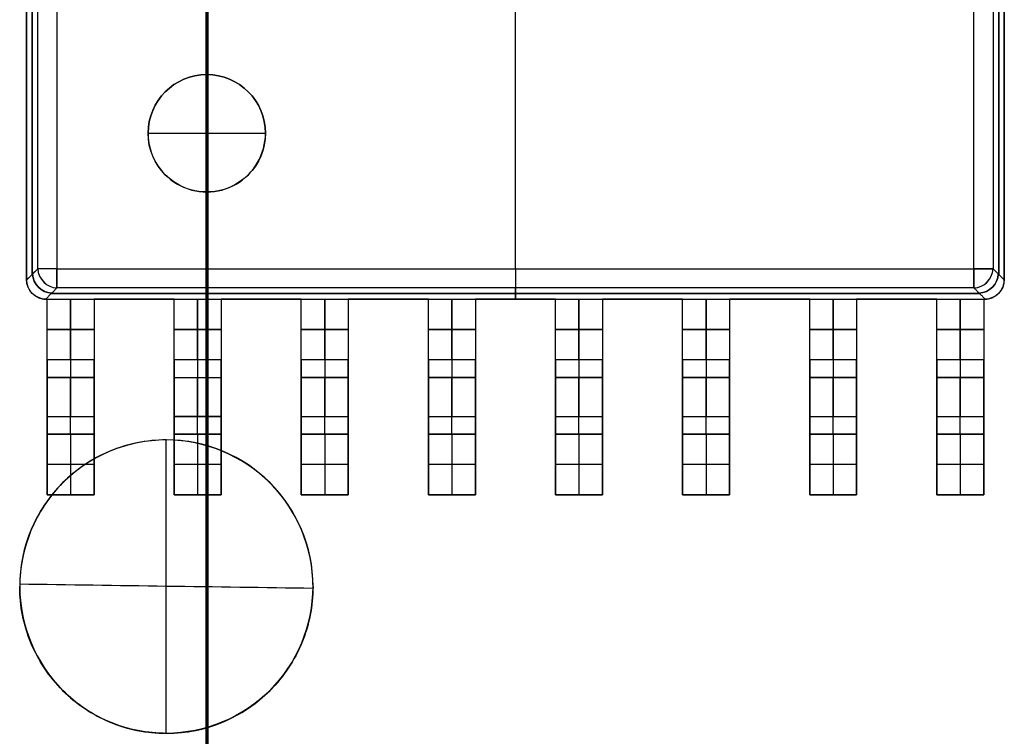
# Model space of a CAD drawing. Header units: millimetres. Extents: x -68 to 68, y -70 to 54.
# Tile 17 of 83: x -51.75 to -46.72, y -36.11 to -32.44. Entities that reach past the tile are written whole.
import ezdxf

# ---------------------------------------------------------------- set-up
doc = ezdxf.new("R2010")
doc.units = ezdxf.units.MM
doc.layers.add('Layer 01', color=7, linetype='Continuous', true_color=0x000000)

# ---------------------------------------------------------------- blocks, each defined once
blk = doc.blocks.new('TSSOP-16.step')
at = {"layer": 'Layer 01', "color": 7, "true_color": 0xffffff}
for p, q in [((-2.5, -2.1, 0.55), (-2.5, 2.1, 0.55)), ((-2.4712, 2.0734, 0.3146), (-2.4712, -2.0734, 0.3146)), ((-2.4712, -2.0734, 0.7854), (-2.4712, 2.0734, 0.7854)), ((2.4712, -2.0734, 0.3146), (2.4712, 2.0734, 0.3146)), ((2.4712, 2.0734, 0.7854), (2.4712, -2.0734, 0.7854)), ((2.5, -2.1, 0.55), (2.5, 2.1, 0.55)), ((0, -2.0446, 1), (0, 2.0446, 1)), ((0, -2.0446, 0.1), (0, 2.0446, 0.1)), ((-1.5782, -1.0521, 0.999), (-1.5782, -1.0521, 1)), ((-1.5782, -1.6521, 0.999), (-1.5782, -1.6521, 1)), ((-2.5, -2.1022, 0.6501), (-2.4424, -2.0446, 0.9208)), ((0, -2.2, 0.45), (0, -2.1424, 0.1792)), ((0, -2.1424, 0.9208), (0, -2.2, 0.65)), ((-2.4, -2.2, 0.55), (-2.395, -2.2, 0.55)), ((-2.3975, -2.2, 0.65), (-2.3975, -2.2, 0.45)), ((-2.3734, -2.1712, 0.3146), (2.3734, -2.1712, 0.3146)), ((2.3734, -2.1712, 0.7854), (-2.3734, -2.1712, 0.7854)), ((-2.275, -2.2, 0.65), (-2.275, -2.51, 0.65)), ((-2.275, -2.51, 0.45), (-2.275, -2.2, 0.45)), ((-2.155, -2.2, 0.55), (-1.745, -2.2, 0.55)), ((-1.95, -2.2, 0.65), (-1.95, -2.2, 0.45)), ((-1.625, -2.2, 0.65), (-1.625, -2.51, 0.65)), ((-1.625, -2.51, 0.45), (-1.625, -2.2, 0.45)), ((-1.505, -2.2, 0.55), (-1.095, -2.2, 0.55)), ((-1.3, -2.2, 0.65), (-1.3, -2.2, 0.45)), ((-0.975, -2.2, 0.65), (-0.975, -2.51, 0.65)), ((-0.975, -2.51, 0.45), (-0.975, -2.2, 0.45)), ((-0.855, -2.2, 0.55), (-0.445, -2.2, 0.55)), ((-0.65, -2.2, 0.65), (-0.65, -2.2, 0.45)), ((-0.325, -2.2, 0.65), (-0.325, -2.51, 0.65)), ((-0.325, -2.51, 0.45), (-0.325, -2.2, 0.45)), ((-0.205, -2.2, 0.55), (0.205, -2.2, 0.55)), ((0, -2.2, 0.65), (0, -2.2, 0.45)), ((0.325, -2.2, 0.65), (0.325, -2.51, 0.65)), ((0.325, -2.51, 0.45), (0.325, -2.2, 0.45)), ((0.445, -2.2, 0.55), (0.855, -2.2, 0.55)), ((0.65, -2.2, 0.65), (0.65, -2.2, 0.45)), ((0.975, -2.2, 0.65), (0.975, -2.51, 0.65)), ((0.975, -2.51, 0.45), (0.975, -2.2, 0.45)), ((1.095, -2.2, 0.55), (1.505, -2.2, 0.55)), ((1.3, -2.2, 0.65), (1.3, -2.2, 0.45)), ((1.625, -2.2, 0.65), (1.625, -2.51, 0.65)), ((1.625, -2.51, 0.45), (1.625, -2.2, 0.45)), ((1.745, -2.2, 0.55), (2.155, -2.2, 0.55)), ((1.95, -2.2, 0.65), (1.95, -2.2, 0.45)), ((2.275, -2.2, 0.65), (2.275, -2.51, 0.65)), ((2.275, -2.51, 0.45), (2.275, -2.2, 0.45)), ((2.395, -2.2, 0.55), (2.4, -2.2, 0.55)), ((2.3975, -2.2, 0.65), (2.3975, -2.2, 0.45)), ((-2.155, -2.355, 0.65), (-2.395, -2.355, 0.65)), ((-2.395, -2.355, 0.45), (-2.155, -2.355, 0.45)), ((-1.505, -2.355, 0.65), (-1.745, -2.355, 0.65)), ((-1.745, -2.355, 0.45), (-1.505, -2.355, 0.45)), ((-0.855, -2.355, 0.65), (-1.095, -2.355, 0.65)), ((-1.095, -2.355, 0.45), (-0.855, -2.355, 0.45)), ((-0.205, -2.355, 0.65), (-0.445, -2.355, 0.65)), ((-0.445, -2.355, 0.45), (-0.205, -2.355, 0.45)), ((0.445, -2.355, 0.65), (0.205, -2.355, 0.65)), ((0.205, -2.355, 0.45), (0.445, -2.355, 0.45)), ((1.095, -2.355, 0.65), (0.855, -2.355, 0.65)), ((0.855, -2.355, 0.45), (1.095, -2.355, 0.45)), ((1.745, -2.355, 0.65), (1.505, -2.355, 0.65)), ((1.505, -2.355, 0.45), (1.745, -2.355, 0.45)), ((2.395, -2.355, 0.65), (2.155, -2.355, 0.65)), ((2.155, -2.355, 0.45), (2.395, -2.355, 0.45)), ((-2.395, -2.8, 0.325), (-2.395, -2.6, 0.325)), ((-2.395, -2.6, 0.325), (-2.155, -2.6, 0.325)), ((-2.275, -2.6, 0.36), (-2.275, -2.6, 0.29)), ((-2.155, -2.8, 0.325), (-2.155, -2.6, 0.325)), ((-1.745, -2.8, 0.325), (-1.745, -2.6, 0.325)), ((-1.745, -2.6, 0.325), (-1.505, -2.6, 0.325)), ((-1.625, -2.6, 0.36), (-1.625, -2.6, 0.29)), ((-1.505, -2.8, 0.325), (-1.505, -2.6, 0.325)), ((-1.095, -2.8, 0.325), (-1.095, -2.6, 0.325)), ((-1.095, -2.6, 0.325), (-0.855, -2.6, 0.325)), ((-0.975, -2.6, 0.36), (-0.975, -2.6, 0.29)), ((-0.855, -2.8, 0.325), (-0.855, -2.6, 0.325)), ((-0.445, -2.8, 0.325), (-0.445, -2.6, 0.325)), ((-0.445, -2.6, 0.325), (-0.205, -2.6, 0.325)), ((-0.325, -2.6, 0.36), (-0.325, -2.6, 0.29)), ((-0.205, -2.8, 0.325), (-0.205, -2.6, 0.325)), ((0.205, -2.8, 0.325), (0.205, -2.6, 0.325)), ((0.205, -2.6, 0.325), (0.445, -2.6, 0.325)), ((0.325, -2.6, 0.36), (0.325, -2.6, 0.29)), ((0.445, -2.8, 0.325), (0.445, -2.6, 0.325)), ((0.855, -2.8, 0.325), (0.855, -2.6, 0.325)), ((0.855, -2.6, 0.325), (1.095, -2.6, 0.325)), ((0.975, -2.6, 0.36), (0.975, -2.6, 0.29)), ((1.095, -2.8, 0.325), (1.095, -2.6, 0.325)), ((1.505, -2.8, 0.325), (1.505, -2.6, 0.325)), ((1.505, -2.6, 0.325), (1.745, -2.6, 0.325)), ((1.625, -2.6, 0.36), (1.625, -2.6, 0.29)), ((1.745, -2.8, 0.325), (1.745, -2.6, 0.325)), ((2.155, -2.8, 0.325), (2.155, -2.6, 0.325)), ((2.155, -2.6, 0.325), (2.395, -2.6, 0.325)), ((2.275, -2.6, 0.36), (2.275, -2.6, 0.29)), ((2.395, -2.8, 0.325), (2.395, -2.6, 0.325)), ((-2.395, -2.7, 0.0709), (-2.395, -2.7, 0.5791)), ((-2.155, -2.7, 0.0709), (-2.155, -2.7, 0.5791)), ((-1.745, -2.7, 0.0709), (-1.745, -2.7, 0.5791)), ((-1.505, -2.7, 0.0709), (-1.505, -2.7, 0.5791)), ((-1.095, -2.7, 0.0709), (-1.095, -2.7, 0.5791)), ((-0.855, -2.7, 0.0709), (-0.855, -2.7, 0.5791)), ((-0.445, -2.7, 0.0709), (-0.445, -2.7, 0.5791)), ((-0.205, -2.7, 0.0709), (-0.205, -2.7, 0.5791)), ((0.205, -2.7, 0.0709), (0.205, -2.7, 0.5791)), ((0.445, -2.7, 0.0709), (0.445, -2.7, 0.5791)), ((0.855, -2.7, 0.0709), (0.855, -2.7, 0.5791)), ((1.095, -2.7, 0.0709), (1.095, -2.7, 0.5791)), ((1.505, -2.7, 0.0709), (1.505, -2.7, 0.5791)), ((1.745, -2.7, 0.0709), (1.745, -2.7, 0.5791)), ((2.155, -2.7, 0.0709), (2.155, -2.7, 0.5791)), ((2.395, -2.7, 0.0709), (2.395, -2.7, 0.5791)), ((-2.395, -2.8, 0.325), (-2.155, -2.8, 0.325)), ((-2.275, -2.8, 0.36), (-2.275, -2.8, 0.29)), ((-1.745, -2.8, 0.325), (-1.505, -2.8, 0.325)), ((-1.625, -2.8, 0.36), (-1.625, -2.8, 0.29)), ((-1.095, -2.8, 0.325), (-0.855, -2.8, 0.325)), ((-0.975, -2.8, 0.36), (-0.975, -2.8, 0.29)), ((-0.445, -2.8, 0.325), (-0.205, -2.8, 0.325)), ((-0.325, -2.8, 0.36), (-0.325, -2.8, 0.29)), ((0.205, -2.8, 0.325), (0.445, -2.8, 0.325)), ((0.325, -2.8, 0.36), (0.325, -2.8, 0.29)), ((0.855, -2.8, 0.325), (1.095, -2.8, 0.325)), ((0.975, -2.8, 0.36), (0.975, -2.8, 0.29)), ((1.505, -2.8, 0.325), (1.745, -2.8, 0.325)), ((1.625, -2.8, 0.36), (1.625, -2.8, 0.29)), ((2.155, -2.8, 0.325), (2.395, -2.8, 0.325)), ((2.275, -2.8, 0.36), (2.275, -2.8, 0.29)), ((-2.275, -2.89), (-2.275, -3.2)), ((-2.275, -2.89, 0.2), (-2.275, -3.2, 0.2)), ((-1.625, -2.89), (-1.625, -3.2)), ((-1.625, -2.89, 0.2), (-1.625, -3.2, 0.2)), ((-0.975, -2.89), (-0.975, -3.2)), ((-0.975, -2.89, 0.2), (-0.975, -3.2, 0.2)), ((-0.325, -2.89), (-0.325, -3.2)), ((-0.325, -2.89, 0.2), (-0.325, -3.2, 0.2)), ((0.325, -2.89), (0.325, -3.2)), ((0.325, -2.89, 0.2), (0.325, -3.2, 0.2)), ((0.975, -2.89), (0.975, -3.2)), ((0.975, -2.89, 0.2), (0.975, -3.2, 0.2)), ((1.625, -2.89), (1.625, -3.2)), ((1.625, -2.89, 0.2), (1.625, -3.2, 0.2)), ((2.275, -2.89), (2.275, -3.2)), ((2.275, -2.89, 0.2), (2.275, -3.2, 0.2)), ((-2.155, -3.045), (-2.395, -3.045)), ((-2.155, -3.045, 0.2), (-2.395, -3.045, 0.2)), ((-1.505, -3.045), (-1.745, -3.045)), ((-1.505, -3.045, 0.2), (-1.745, -3.045, 0.2)), ((-0.855, -3.045), (-1.095, -3.045)), ((-0.855, -3.045, 0.2), (-1.095, -3.045, 0.2)), ((-0.205, -3.045), (-0.445, -3.045)), ((-0.205, -3.045, 0.2), (-0.445, -3.045, 0.2)), ((0.445, -3.045), (0.205, -3.045)), ((0.445, -3.045, 0.2), (0.205, -3.045, 0.2)), ((1.095, -3.045), (0.855, -3.045)), ((1.095, -3.045, 0.2), (0.855, -3.045, 0.2)), ((1.745, -3.045), (1.505, -3.045)), ((1.745, -3.045, 0.2), (1.505, -3.045, 0.2)), ((2.395, -3.045), (2.155, -3.045)), ((2.395, -3.045, 0.2), (2.155, -3.045, 0.2)), ((-2.395, -3.2, 0.1), (-2.155, -3.2, 0.1)), ((-2.275, -3.2, 0.2), (-2.275, -3.2)), ((-1.745, -3.2, 0.1), (-1.505, -3.2, 0.1)), ((-1.625, -3.2, 0.2), (-1.625, -3.2)), ((-1.095, -3.2, 0.1), (-0.855, -3.2, 0.1)), ((-0.975, -3.2, 0.2), (-0.975, -3.2)), ((-0.445, -3.2, 0.1), (-0.205, -3.2, 0.1)), ((-0.325, -3.2, 0.2), (-0.325, -3.2)), ((0.205, -3.2, 0.1), (0.445, -3.2, 0.1)), ((0.325, -3.2, 0.2), (0.325, -3.2)), ((0.855, -3.2, 0.1), (1.095, -3.2, 0.1)), ((0.975, -3.2, 0.2), (0.975, -3.2)), ((1.505, -3.2, 0.1), (1.745, -3.2, 0.1)), ((1.625, -3.2, 0.2), (1.625, -3.2)), ((2.155, -3.2, 0.1), (2.395, -3.2, 0.1)), ((2.275, -3.2, 0.2), (2.275, -3.2))]:
    blk.add_line(p, q, dxfattribs=at)
for centre, start, end in [((-1.5782, -1.3521, 0.999), 0, 180), ((-1.5782, -1.3521, 0.9995), 0, 180), ((-1.5782, -1.3521, 0.9995), 180, 0)]:
    blk.add_arc(centre, 0.3, start, end, dxfattribs=at)
at = {"layer": 'Layer 01', "color": 7, "true_color": 0xffffff, "extrusion": (0, 0, -1)}
for centre, radius, start, end in [((1.5782, -1.3521, -1), 0.3, 0, 180), ((1.5782, -1.3521, -0.999), 0.3, 180, 0), ((1.5782, -1.3521, -1), 0.3, 180, 0), ((2.4, -2.1, -0.55), 0.1, 270, 0), ((-2.4, -2.1, -0.55), 0.1, 180, 270)]:
    blk.add_arc(centre, radius, start, end, dxfattribs=at)
at = {"layer": 'Layer 01', "color": 7, "true_color": 0xffffff, "extrusion": (1, 0, 0)}
for centre, radius, start, end in [((-1.3521, 1.399, -1.5782), 0.5, 270, 306.8699), ((-1.3521, 1.399, -1.5782), 0.5, 233.1301, 270), ((-2.0446, 0.9), 0.1, 90, 168), ((-2.51, 0.36, -2.395), 0.29, 90, 180), ((-2.51, 0.36, -2.275), 0.09, 90, 180), ((-2.51, 0.36, -2.275), 0.29, 90, 180), ((-2.51, 0.36, -2.155), 0.09, 90, 180), ((-2.51, 0.36, -1.745), 0.29, 90, 180), ((-2.51, 0.36, -1.625), 0.09, 90, 180), ((-2.51, 0.36, -1.625), 0.29, 90, 180), ((-2.51, 0.36, -1.505), 0.09, 90, 180), ((-2.51, 0.36, -1.095), 0.29, 90, 180), ((-2.51, 0.36, -0.975), 0.09, 90, 180), ((-2.51, 0.36, -0.975), 0.29, 90, 180), ((-2.51, 0.36, -0.855), 0.09, 90, 180), ((-2.51, 0.36, -0.445), 0.29, 90, 180), ((-2.51, 0.36, -0.325), 0.09, 90, 180), ((-2.51, 0.36, -0.325), 0.29, 90, 180), ((-2.51, 0.36, -0.205), 0.09, 90, 180), ((-2.51, 0.36, 0.205), 0.29, 90, 180), ((-2.51, 0.36, 0.325), 0.09, 90, 180), ((-2.51, 0.36, 0.325), 0.29, 90, 180), ((-2.51, 0.36, 0.445), 0.09, 90, 180), ((-2.51, 0.36, 0.855), 0.29, 90, 180), ((-2.51, 0.36, 0.975), 0.09, 90, 180), ((-2.51, 0.36, 0.975), 0.29, 90, 180), ((-2.51, 0.36, 1.095), 0.09, 90, 180), ((-2.51, 0.36, 1.505), 0.29, 90, 180), ((-2.51, 0.36, 1.625), 0.09, 90, 180), ((-2.51, 0.36, 1.625), 0.29, 90, 180), ((-2.51, 0.36, 1.745), 0.09, 90, 180), ((-2.51, 0.36, 2.155), 0.29, 90, 180), ((-2.51, 0.36, 2.275), 0.09, 90, 180), ((-2.51, 0.36, 2.275), 0.29, 90, 180), ((-2.51, 0.36, 2.395), 0.09, 90, 180), ((-2.89, 0.29, -2.395), 0.29, 270, 0), ((-2.89, 0.29, -2.275), 0.29, 270, 0), ((-2.89, 0.29, -1.745), 0.29, 270, 0), ((-2.89, 0.29, -1.625), 0.29, 270, 0), ((-2.89, 0.29, -1.095), 0.29, 270, 0), ((-2.89, 0.29, -0.975), 0.29, 270, 0), ((-2.89, 0.29, -0.445), 0.29, 270, 0), ((-2.89, 0.29, -0.325), 0.29, 270, 0), ((-2.89, 0.29, 0.205), 0.29, 270, 0), ((-2.89, 0.29, 0.325), 0.29, 270, 0), ((-2.89, 0.29, 0.855), 0.29, 270, 0), ((-2.89, 0.29, 0.975), 0.29, 270, 0), ((-2.89, 0.29, 1.505), 0.29, 270, 0), ((-2.89, 0.29, 1.625), 0.29, 270, 0), ((-2.89, 0.29, 2.155), 0.29, 270, 0), ((-2.89, 0.29, 2.275), 0.29, 270, 0), ((-2.89, 0.29, -2.275), 0.09, 270, 0), ((-2.89, 0.29, -2.155), 0.09, 270, 360), ((-2.89, 0.29, -1.625), 0.09, 270, 0), ((-2.89, 0.29, -1.505), 0.09, 270, 360), ((-2.89, 0.29, -0.975), 0.09, 270, 0), ((-2.89, 0.29, -0.855), 0.09, 270, 360), ((-2.89, 0.29, -0.325), 0.09, 270, 0), ((-2.89, 0.29, -0.205), 0.09, 270, 360), ((-2.89, 0.29, 0.325), 0.09, 270, 0), ((-2.89, 0.29, 0.445), 0.09, 270, 360), ((-2.89, 0.29, 0.975), 0.09, 270, 0), ((-2.89, 0.29, 1.095), 0.09, 270, 360), ((-2.89, 0.29, 1.625), 0.09, 270, 0), ((-2.89, 0.29, 1.745), 0.09, 270, 360), ((-2.89, 0.29, 2.275), 0.09, 270, 0), ((-2.89, 0.29, 2.395), 0.09, 270, 360)]:
    blk.add_arc(centre, radius, start, end, dxfattribs=at)
at = {"layer": 'Layer 01', "color": 7, "true_color": 0xffffff, "extrusion": (0, -1, 0)}
for centre, radius, start, end in [((-1.5782, 1.399, 1.3521), 0.5, 233.1301, 306.8699), ((-2.3446, 0.9, 2.0446), 0.1, 90, 168)]:
    blk.add_arc(centre, radius, start, end, dxfattribs=at)
at = {"layer": 'Layer 01', "color": 7, "true_color": 0xffffff, "extrusion": (0.203559, 0.203559, 0.957668)}
for centre in [(0.2121, 3.2314, -0.0316), (0.2121, 3.2314, -0.1638)]:
    blk.add_arc(centre, 0.1, 46.2388, 133.7612, dxfattribs=at)
at = {"layer": 'Layer 01', "color": 7, "true_color": 0xffffff, "extrusion": (-0.203559, -0.203559, 0.957668)}
blk.add_arc((-0.2121, -2.9147, 1.085), 0.1, 226.2388, 313.7612, dxfattribs=at)
at = {"layer": 'Layer 01', "color": 7, "true_color": 0xffffff, "extrusion": (0, 1, 0)}
for centre, start, end in [((2.3446, 0.2, -2.0446), 270, 348), ((-2.3446, 0.9, -2.0446), 90, 168), ((-2.3446, 0.2, -2.0446), 192, 270)]:
    blk.add_arc(centre, 0.1, start, end, dxfattribs=at)
at = {"layer": 'Layer 01', "color": 7, "true_color": 0xffffff, "extrusion": (1, 4.5355e-15, -5.60088e-15)}
blk.add_arc((-2.0446, 0.9, -2.3446), 0.1, 90, 168, dxfattribs=at)
at = {"layer": 'Layer 01', "color": 7, "true_color": 0xffffff, "extrusion": (1, -8.87935e-15, -5.35853e-15)}
blk.add_arc((-2.0446, 0.2, -2.3446), 0.1, 192, 270, dxfattribs=at)
at = {"layer": 'Layer 01', "color": 7, "true_color": 0xffffff, "extrusion": (-1, 0, 0)}
for centre, radius, start, end in [((2.0446, 0.2), 0.1, 270, 348), ((2.0446, 0.9, -2.3446), 0.1, 12, 90), ((2.51, 0.36, 2.395), 0.09, 360, 90), ((2.51, 0.36, 2.155), 0.29, 360, 90), ((2.51, 0.36, 1.745), 0.09, 360, 90), ((2.51, 0.36, 1.505), 0.29, 360, 90), ((2.51, 0.36, 1.095), 0.09, 360, 90), ((2.51, 0.36, 0.855), 0.29, 360, 90), ((2.51, 0.36, 0.445), 0.09, 360, 90), ((2.51, 0.36, 0.205), 0.29, 360, 90), ((2.51, 0.36, -0.205), 0.09, 360, 90), ((2.51, 0.36, -0.445), 0.29, 360, 90), ((2.51, 0.36, -0.855), 0.09, 360, 90), ((2.51, 0.36, -1.095), 0.29, 360, 90), ((2.51, 0.36, -1.505), 0.09, 360, 90), ((2.51, 0.36, -1.745), 0.29, 360, 90), ((2.51, 0.36, -2.155), 0.09, 360, 90), ((2.51, 0.36, -2.395), 0.29, 360, 90), ((2.89, 0.29, 2.155), 0.29, 180, 270), ((2.89, 0.29, 1.505), 0.29, 180, 270), ((2.89, 0.29, 0.855), 0.29, 180, 270), ((2.89, 0.29, 0.205), 0.29, 180, 270), ((2.89, 0.29, -0.445), 0.29, 180, 270), ((2.89, 0.29, -1.095), 0.29, 180, 270), ((2.89, 0.29, -1.745), 0.29, 180, 270), ((2.89, 0.29, -2.395), 0.29, 180, 270), ((2.89, 0.29, 2.395), 0.09, 180, 270), ((2.89, 0.29, 1.745), 0.09, 180, 270), ((2.89, 0.29, 1.095), 0.09, 180, 270), ((2.89, 0.29, 0.445), 0.09, 180, 270), ((2.89, 0.29, -0.205), 0.09, 180, 270), ((2.89, 0.29, -0.855), 0.09, 180, 270), ((2.89, 0.29, -1.505), 0.09, 180, 270), ((2.89, 0.29, -2.155), 0.09, 180, 270)]:
    blk.add_arc(centre, radius, start, end, dxfattribs=at)
at = {"layer": 'Layer 01', "color": 7, "true_color": 0xffffff, "extrusion": (-0.203559, 0.203559, 0.957668)}
blk.add_arc((-0.2121, 3.2314, -0.0316), 0.1, 46.2388, 133.7612, dxfattribs=at)
at = {"layer": 'Layer 01', "color": 7, "true_color": 0xffffff, "extrusion": (-1, -9.07101e-15, -1.12018e-14)}
blk.add_arc((2.0446, 0.2, -2.3446), 0.1, 270, 348, dxfattribs=at)
at = {"layer": 'Layer 01', "color": 7, "true_color": 0xffffff, "extrusion": (0.203559, -0.203559, 0.957668)}
for centre in [(0.2121, -2.9147, 1.085), (0.2121, -2.9147, 1.2172)]:
    blk.add_arc(centre, 0.1, 226.2388, 313.7612, dxfattribs=at)
at = {"layer": 'Layer 01', "color": 7, "true_color": 0xffffff, "extrusion": (0.203559, 0.203559, -0.957668)}
blk.add_arc((0.2121, -2.9147, -1.2172), 0.1, 226.2388, 313.7612, dxfattribs=at)
at = {"layer": 'Layer 01', "color": 7, "true_color": 0xffffff, "extrusion": (0.203559, -0.203559, -0.957668)}
blk.add_arc((0.2121, 3.2314, 0.1638), 0.1, 46.2388, 133.7612, dxfattribs=at)
at = {"layer": 'Layer 01', "color": 7, "true_color": 0xffffff}
for points in [[(-2.5, 2.1, 0.65), (-2.5, 0, 0.65), (-2.5, -2.1, 0.65)], [(-2.5, -2.1, 0.45), (-2.5, 0, 0.45), (-2.5, 2.1, 0.45)], [(2.5, 2.1, 0.45), (2.5, 0, 0.45), (2.5, -2.1, 0.45)], [(2.5, -2.1, 0.65), (2.5, 0, 0.65), (2.5, 2.1, 0.65)], [(-2.4424, -2.0446, 0.1792), (-2.4424, 0, 0.1792), (-2.4424, 2.0446, 0.1792)], [(-2.4424, -2.0446, 0.9208), (-2.4424, 0, 0.9208), (-2.4424, 2.0446, 0.9208)], [(-2.3446, 2.0446, 1), (-2.3446, 0, 1), (-2.3446, -2.0446, 1)], [(-2.3446, 2.0446, 0.1), (-2.3446, 0, 0.1), (-2.3446, -2.0446, 0.1)], [(2.3446, -2.0446, 1), (2.3446, 0, 1), (2.3446, 2.0446, 1)], [(2.3446, -2.0446, 0.1), (2.3446, 0, 0.1), (2.3446, 2.0446, 0.1)], [(2.4424, 2.0446, 0.1792), (2.4424, 0, 0.1792), (2.4424, -2.0446, 0.1792)], [(2.4424, 2.0446, 0.9208), (2.4424, 0, 0.9208), (2.4424, -2.0446, 0.9208)], [(-1.8782, -1.3521, 1), (-1.8782, -1.3521, 0.9995), (-1.8782, -1.3521, 0.999)], [(-1.2782, -1.3521, 0.999), (-1.2782, -1.3521, 0.9995), (-1.2782, -1.3521, 1)], [(-2.5, -2.1022, 0.6501), (-2.4712, -2.0734, 0.7855), (-2.4424, -2.0446, 0.9208)], [(-2.5, -2.1022, 0.4499), (-2.4712, -2.0734, 0.3145), (-2.4424, -2.0446, 0.1792)], [(-2.3446, -2.0446, 1), (0, -2.0446, 1), (2.3446, -2.0446, 1)], [(-2.3446, -2.0446, 0.1), (0, -2.0446, 0.1), (2.3446, -2.0446, 0.1)], [(2.4424, -2.0446, 0.9208), (2.4712, -2.0734, 0.7855), (2.5, -2.1022, 0.6501)], [(2.4424, -2.0446, 0.1792), (2.4712, -2.0734, 0.3145), (2.5, -2.1022, 0.4499)], [(-2.5, -2.1, 0.65), (-2.5, -2.1, 0.55), (-2.5, -2.1, 0.45)], [(2.5, -2.1, 0.45), (2.5, -2.1, 0.55), (2.5, -2.1, 0.65)], [(-2.3446, -2.1424, 0.9208), (-2.3734, -2.1712, 0.7855), (-2.4022, -2.2, 0.6501)], [(-2.3446, -2.1424, 0.1792), (-2.3734, -2.1712, 0.3145), (-2.4022, -2.2, 0.4499)], [(2.3446, -2.1424, 0.1792), (0, -2.1424, 0.1792), (-2.3446, -2.1424, 0.1792)], [(2.3446, -2.1424, 0.9208), (0, -2.1424, 0.9208), (-2.3446, -2.1424, 0.9208)], [(2.4022, -2.2, 0.6501), (2.3734, -2.1712, 0.7855), (2.3446, -2.1424, 0.9208)], [(2.4022, -2.2, 0.4499), (2.3734, -2.1712, 0.3145), (2.3446, -2.1424, 0.1792)], [(-2.4, -2.2, 0.65), (-2.3975, -2.2, 0.65), (-2.395, -2.2, 0.65)], [(-2.4, -2.2, 0.45), (-2.4, -2.2, 0.55), (-2.4, -2.2, 0.65)], [(-2.395, -2.2, 0.45), (-2.3975, -2.2, 0.45), (-2.4, -2.2, 0.45)], [(-2.395, -2.2, 0.65), (-2.275, -2.2, 0.65), (-2.155, -2.2, 0.65)], [(-2.395, -2.51, 0.65), (-2.395, -2.355, 0.65), (-2.395, -2.2, 0.65)], [(-2.395, -2.2, 0.65), (-2.395, -2.2, 0.55), (-2.395, -2.2, 0.45)], [(-2.395, -2.2, 0.45), (-2.275, -2.2, 0.45), (-2.155, -2.2, 0.45)], [(-2.395, -2.51, 0.45), (-2.395, -2.355, 0.45), (-2.395, -2.2, 0.45)], [(-2.155, -2.2, 0.65), (-2.155, -2.355, 0.65), (-2.155, -2.51, 0.65)], [(-2.155, -2.2, 0.45), (-2.155, -2.2, 0.55), (-2.155, -2.2, 0.65)], [(-1.745, -2.2, 0.45), (-1.95, -2.2, 0.45), (-2.155, -2.2, 0.45)], [(-2.155, -2.2, 0.65), (-1.95, -2.2, 0.65), (-1.745, -2.2, 0.65)], [(-2.155, -2.2, 0.45), (-2.155, -2.355, 0.45), (-2.155, -2.51, 0.45)], [(-1.745, -2.2, 0.65), (-1.625, -2.2, 0.65), (-1.505, -2.2, 0.65)], [(-1.745, -2.51, 0.65), (-1.745, -2.355, 0.65), (-1.745, -2.2, 0.65)], [(-1.745, -2.2, 0.65), (-1.745, -2.2, 0.55), (-1.745, -2.2, 0.45)], [(-1.745, -2.2, 0.45), (-1.625, -2.2, 0.45), (-1.505, -2.2, 0.45)], [(-1.745, -2.51, 0.45), (-1.745, -2.355, 0.45), (-1.745, -2.2, 0.45)], [(-1.505, -2.2, 0.65), (-1.505, -2.355, 0.65), (-1.505, -2.51, 0.65)], [(-1.505, -2.2, 0.65), (-1.3, -2.2, 0.65), (-1.095, -2.2, 0.65)], [(-1.505, -2.2, 0.45), (-1.505, -2.2, 0.55), (-1.505, -2.2, 0.65)], [(-1.095, -2.2, 0.45), (-1.3, -2.2, 0.45), (-1.505, -2.2, 0.45)], [(-1.505, -2.2, 0.45), (-1.505, -2.355, 0.45), (-1.505, -2.51, 0.45)], [(-1.095, -2.2, 0.65), (-0.975, -2.2, 0.65), (-0.855, -2.2, 0.65)], [(-1.095, -2.51, 0.65), (-1.095, -2.355, 0.65), (-1.095, -2.2, 0.65)], [(-1.095, -2.2, 0.65), (-1.095, -2.2, 0.55), (-1.095, -2.2, 0.45)], [(-1.095, -2.2, 0.45), (-0.975, -2.2, 0.45), (-0.855, -2.2, 0.45)], [(-1.095, -2.51, 0.45), (-1.095, -2.355, 0.45), (-1.095, -2.2, 0.45)], [(-0.855, -2.2, 0.65), (-0.855, -2.355, 0.65), (-0.855, -2.51, 0.65)], [(-0.855, -2.2, 0.65), (-0.65, -2.2, 0.65), (-0.445, -2.2, 0.65)], [(-0.855, -2.2, 0.45), (-0.855, -2.2, 0.55), (-0.855, -2.2, 0.65)], [(-0.445, -2.2, 0.45), (-0.65, -2.2, 0.45), (-0.855, -2.2, 0.45)], [(-0.855, -2.2, 0.45), (-0.855, -2.355, 0.45), (-0.855, -2.51, 0.45)], [(-0.445, -2.2, 0.65), (-0.325, -2.2, 0.65), (-0.205, -2.2, 0.65)], [(-0.445, -2.51, 0.65), (-0.445, -2.355, 0.65), (-0.445, -2.2, 0.65)], [(-0.445, -2.2, 0.65), (-0.445, -2.2, 0.55), (-0.445, -2.2, 0.45)], [(-0.445, -2.2, 0.45), (-0.325, -2.2, 0.45), (-0.205, -2.2, 0.45)], [(-0.445, -2.51, 0.45), (-0.445, -2.355, 0.45), (-0.445, -2.2, 0.45)], [(-0.205, -2.2, 0.65), (-0.205, -2.355, 0.65), (-0.205, -2.51, 0.65)], [(-0.205, -2.2, 0.65), (0, -2.2, 0.65), (0.205, -2.2, 0.65)], [(-0.205, -2.2, 0.45), (-0.205, -2.2, 0.55), (-0.205, -2.2, 0.65)], [(0.205, -2.2, 0.45), (0, -2.2, 0.45), (-0.205, -2.2, 0.45)], [(-0.205, -2.2, 0.45), (-0.205, -2.355, 0.45), (-0.205, -2.51, 0.45)], [(0.205, -2.2, 0.65), (0.325, -2.2, 0.65), (0.445, -2.2, 0.65)], [(0.205, -2.51, 0.65), (0.205, -2.355, 0.65), (0.205, -2.2, 0.65)], [(0.205, -2.2, 0.65), (0.205, -2.2, 0.55), (0.205, -2.2, 0.45)], [(0.205, -2.2, 0.45), (0.325, -2.2, 0.45), (0.445, -2.2, 0.45)], [(0.205, -2.51, 0.45), (0.205, -2.355, 0.45), (0.205, -2.2, 0.45)], [(0.445, -2.2, 0.65), (0.445, -2.355, 0.65), (0.445, -2.51, 0.65)], [(0.445, -2.2, 0.65), (0.65, -2.2, 0.65), (0.855, -2.2, 0.65)], [(0.445, -2.2, 0.45), (0.445, -2.2, 0.55), (0.445, -2.2, 0.65)], [(0.855, -2.2, 0.45), (0.65, -2.2, 0.45), (0.445, -2.2, 0.45)], [(0.445, -2.2, 0.45), (0.445, -2.355, 0.45), (0.445, -2.51, 0.45)], [(0.855, -2.2, 0.65), (0.975, -2.2, 0.65), (1.095, -2.2, 0.65)], [(0.855, -2.51, 0.65), (0.855, -2.355, 0.65), (0.855, -2.2, 0.65)], [(0.855, -2.2, 0.65), (0.855, -2.2, 0.55), (0.855, -2.2, 0.45)], [(0.855, -2.2, 0.45), (0.975, -2.2, 0.45), (1.095, -2.2, 0.45)], [(0.855, -2.51, 0.45), (0.855, -2.355, 0.45), (0.855, -2.2, 0.45)], [(1.095, -2.2, 0.65), (1.095, -2.355, 0.65), (1.095, -2.51, 0.65)], [(1.095, -2.2, 0.65), (1.3, -2.2, 0.65), (1.505, -2.2, 0.65)], [(1.095, -2.2, 0.45), (1.095, -2.2, 0.55), (1.095, -2.2, 0.65)], [(1.505, -2.2, 0.45), (1.3, -2.2, 0.45), (1.095, -2.2, 0.45)], [(1.095, -2.2, 0.45), (1.095, -2.355, 0.45), (1.095, -2.51, 0.45)], [(1.505, -2.2, 0.65), (1.625, -2.2, 0.65), (1.745, -2.2, 0.65)], [(1.505, -2.51, 0.65), (1.505, -2.355, 0.65), (1.505, -2.2, 0.65)], [(1.505, -2.2, 0.65), (1.505, -2.2, 0.55), (1.505, -2.2, 0.45)], [(1.505, -2.2, 0.45), (1.625, -2.2, 0.45), (1.745, -2.2, 0.45)], [(1.505, -2.51, 0.45), (1.505, -2.355, 0.45), (1.505, -2.2, 0.45)], [(1.745, -2.2, 0.65), (1.745, -2.355, 0.65), (1.745, -2.51, 0.65)], [(1.745, -2.2, 0.65), (1.95, -2.2, 0.65), (2.155, -2.2, 0.65)], [(1.745, -2.2, 0.45), (1.745, -2.2, 0.55), (1.745, -2.2, 0.65)], [(2.155, -2.2, 0.45), (1.95, -2.2, 0.45), (1.745, -2.2, 0.45)], [(1.745, -2.2, 0.45), (1.745, -2.355, 0.45), (1.745, -2.51, 0.45)], [(2.155, -2.2, 0.65), (2.275, -2.2, 0.65), (2.395, -2.2, 0.65)], [(2.155, -2.51, 0.65), (2.155, -2.355, 0.65), (2.155, -2.2, 0.65)], [(2.155, -2.2, 0.65), (2.155, -2.2, 0.55), (2.155, -2.2, 0.45)], [(2.155, -2.2, 0.45), (2.275, -2.2, 0.45), (2.395, -2.2, 0.45)], [(2.155, -2.51, 0.45), (2.155, -2.355, 0.45), (2.155, -2.2, 0.45)], [(2.395, -2.2, 0.65), (2.395, -2.355, 0.65), (2.395, -2.51, 0.65)], [(2.395, -2.2, 0.45), (2.395, -2.2, 0.55), (2.395, -2.2, 0.65)], [(2.4, -2.2, 0.45), (2.3975, -2.2, 0.45), (2.395, -2.2, 0.45)], [(2.395, -2.2, 0.65), (2.3975, -2.2, 0.65), (2.4, -2.2, 0.65)], [(2.395, -2.2, 0.45), (2.395, -2.355, 0.45), (2.395, -2.51, 0.45)], [(2.4, -2.2, 0.65), (2.4, -2.2, 0.55), (2.4, -2.2, 0.45)], [(-2.155, -2.51, 0.65), (-2.275, -2.51, 0.65), (-2.395, -2.51, 0.65)], [(-2.155, -2.51, 0.45), (-2.275, -2.51, 0.45), (-2.395, -2.51, 0.45)], [(-1.505, -2.51, 0.65), (-1.625, -2.51, 0.65), (-1.745, -2.51, 0.65)], [(-1.505, -2.51, 0.45), (-1.625, -2.51, 0.45), (-1.745, -2.51, 0.45)], [(-0.855, -2.51, 0.65), (-0.975, -2.51, 0.65), (-1.095, -2.51, 0.65)], [(-0.855, -2.51, 0.45), (-0.975, -2.51, 0.45), (-1.095, -2.51, 0.45)], [(-0.205, -2.51, 0.65), (-0.325, -2.51, 0.65), (-0.445, -2.51, 0.65)], [(-0.205, -2.51, 0.45), (-0.325, -2.51, 0.45), (-0.445, -2.51, 0.45)], [(0.445, -2.51, 0.65), (0.325, -2.51, 0.65), (0.205, -2.51, 0.65)], [(0.445, -2.51, 0.45), (0.325, -2.51, 0.45), (0.205, -2.51, 0.45)], [(1.095, -2.51, 0.65), (0.975, -2.51, 0.65), (0.855, -2.51, 0.65)], [(1.095, -2.51, 0.45), (0.975, -2.51, 0.45), (0.855, -2.51, 0.45)], [(1.745, -2.51, 0.65), (1.625, -2.51, 0.65), (1.505, -2.51, 0.65)], [(1.745, -2.51, 0.45), (1.625, -2.51, 0.45), (1.505, -2.51, 0.45)], [(2.395, -2.51, 0.65), (2.275, -2.51, 0.65), (2.155, -2.51, 0.65)], [(2.395, -2.51, 0.45), (2.275, -2.51, 0.45), (2.155, -2.51, 0.45)], [(-2.395, -2.6, 0.29), (-2.395, -2.6, 0.325), (-2.395, -2.6, 0.36)], [(-2.395, -2.6, 0.29), (-2.275, -2.6, 0.29), (-2.155, -2.6, 0.29)], [(-2.155, -2.6, 0.36), (-2.275, -2.6, 0.36), (-2.395, -2.6, 0.36)], [(-2.155, -2.6, 0.36), (-2.155, -2.6, 0.325), (-2.155, -2.6, 0.29)], [(-1.745, -2.6, 0.29), (-1.745, -2.6, 0.325), (-1.745, -2.6, 0.36)], [(-1.745, -2.6, 0.36), (-1.625, -2.6, 0.36), (-1.505, -2.6, 0.36)], [(-1.745, -2.6, 0.29), (-1.625, -2.6, 0.29), (-1.505, -2.6, 0.29)], [(-1.505, -2.6, 0.36), (-1.505, -2.6, 0.325), (-1.505, -2.6, 0.29)], [(-1.095, -2.6, 0.29), (-1.095, -2.6, 0.325), (-1.095, -2.6, 0.36)], [(-1.095, -2.6, 0.29), (-0.975, -2.6, 0.29), (-0.855, -2.6, 0.29)], [(-0.855, -2.6, 0.36), (-0.975, -2.6, 0.36), (-1.095, -2.6, 0.36)], [(-0.855, -2.6, 0.36), (-0.855, -2.6, 0.325), (-0.855, -2.6, 0.29)], [(-0.445, -2.6, 0.29), (-0.445, -2.6, 0.325), (-0.445, -2.6, 0.36)], [(-0.445, -2.6, 0.29), (-0.325, -2.6, 0.29), (-0.205, -2.6, 0.29)], [(-0.205, -2.6, 0.36), (-0.325, -2.6, 0.36), (-0.445, -2.6, 0.36)], [(-0.205, -2.6, 0.36), (-0.205, -2.6, 0.325), (-0.205, -2.6, 0.29)], [(0.205, -2.6, 0.29), (0.205, -2.6, 0.325), (0.205, -2.6, 0.36)], [(0.205, -2.6, 0.29), (0.325, -2.6, 0.29), (0.445, -2.6, 0.29)], [(0.445, -2.6, 0.36), (0.325, -2.6, 0.36), (0.205, -2.6, 0.36)], [(0.445, -2.6, 0.36), (0.445, -2.6, 0.325), (0.445, -2.6, 0.29)], [(0.855, -2.6, 0.29), (0.855, -2.6, 0.325), (0.855, -2.6, 0.36)], [(0.855, -2.6, 0.29), (0.975, -2.6, 0.29), (1.095, -2.6, 0.29)], [(1.095, -2.6, 0.36), (0.975, -2.6, 0.36), (0.855, -2.6, 0.36)], [(1.095, -2.6, 0.36), (1.095, -2.6, 0.325), (1.095, -2.6, 0.29)], [(1.505, -2.6, 0.29), (1.505, -2.6, 0.325), (1.505, -2.6, 0.36)], [(1.505, -2.6, 0.29), (1.625, -2.6, 0.29), (1.745, -2.6, 0.29)], [(1.745, -2.6, 0.36), (1.625, -2.6, 0.36), (1.505, -2.6, 0.36)], [(1.745, -2.6, 0.36), (1.745, -2.6, 0.325), (1.745, -2.6, 0.29)], [(2.155, -2.6, 0.29), (2.155, -2.6, 0.325), (2.155, -2.6, 0.36)], [(2.155, -2.6, 0.29), (2.275, -2.6, 0.29), (2.395, -2.6, 0.29)], [(2.395, -2.6, 0.36), (2.275, -2.6, 0.36), (2.155, -2.6, 0.36)], [(2.395, -2.6, 0.36), (2.395, -2.6, 0.325), (2.395, -2.6, 0.29)], [(-2.395, -2.8, 0.36), (-2.395, -2.8, 0.325), (-2.395, -2.8, 0.29)], [(-2.395, -2.8, 0.36), (-2.275, -2.8, 0.36), (-2.155, -2.8, 0.36)], [(-2.395, -2.8, 0.29), (-2.275, -2.8, 0.29), (-2.155, -2.8, 0.29)], [(-2.155, -2.8, 0.29), (-2.155, -2.8, 0.325), (-2.155, -2.8, 0.36)], [(-1.745, -2.8, 0.36), (-1.745, -2.8, 0.325), (-1.745, -2.8, 0.29)], [(-1.505, -2.8, 0.29), (-1.625, -2.8, 0.29), (-1.745, -2.8, 0.29)], [(-1.745, -2.8, 0.36), (-1.625, -2.8, 0.36), (-1.505, -2.8, 0.36)], [(-1.505, -2.8, 0.29), (-1.505, -2.8, 0.325), (-1.505, -2.8, 0.36)], [(-1.095, -2.8, 0.36), (-1.095, -2.8, 0.325), (-1.095, -2.8, 0.29)], [(-1.095, -2.8, 0.36), (-0.975, -2.8, 0.36), (-0.855, -2.8, 0.36)], [(-1.095, -2.8, 0.29), (-0.975, -2.8, 0.29), (-0.855, -2.8, 0.29)], [(-0.855, -2.8, 0.29), (-0.855, -2.8, 0.325), (-0.855, -2.8, 0.36)], [(-0.445, -2.8, 0.36), (-0.445, -2.8, 0.325), (-0.445, -2.8, 0.29)], [(-0.445, -2.8, 0.36), (-0.325, -2.8, 0.36), (-0.205, -2.8, 0.36)], [(-0.445, -2.8, 0.29), (-0.325, -2.8, 0.29), (-0.205, -2.8, 0.29)], [(-0.205, -2.8, 0.29), (-0.205, -2.8, 0.325), (-0.205, -2.8, 0.36)], [(0.205, -2.8, 0.36), (0.205, -2.8, 0.325), (0.205, -2.8, 0.29)], [(0.205, -2.8, 0.36), (0.325, -2.8, 0.36), (0.445, -2.8, 0.36)], [(0.205, -2.8, 0.29), (0.325, -2.8, 0.29), (0.445, -2.8, 0.29)], [(0.445, -2.8, 0.29), (0.445, -2.8, 0.325), (0.445, -2.8, 0.36)], [(0.855, -2.8, 0.36), (0.855, -2.8, 0.325), (0.855, -2.8, 0.29)], [(0.855, -2.8, 0.36), (0.975, -2.8, 0.36), (1.095, -2.8, 0.36)], [(0.855, -2.8, 0.29), (0.975, -2.8, 0.29), (1.095, -2.8, 0.29)], [(1.095, -2.8, 0.29), (1.095, -2.8, 0.325), (1.095, -2.8, 0.36)], [(1.505, -2.8, 0.36), (1.505, -2.8, 0.325), (1.505, -2.8, 0.29)], [(1.505, -2.8, 0.36), (1.625, -2.8, 0.36), (1.745, -2.8, 0.36)], [(1.505, -2.8, 0.29), (1.625, -2.8, 0.29), (1.745, -2.8, 0.29)], [(1.745, -2.8, 0.29), (1.745, -2.8, 0.325), (1.745, -2.8, 0.36)], [(2.155, -2.8, 0.36), (2.155, -2.8, 0.325), (2.155, -2.8, 0.29)], [(2.155, -2.8, 0.36), (2.275, -2.8, 0.36), (2.395, -2.8, 0.36)], [(2.155, -2.8, 0.29), (2.275, -2.8, 0.29), (2.395, -2.8, 0.29)], [(2.395, -2.8, 0.29), (2.395, -2.8, 0.325), (2.395, -2.8, 0.36)], [(-2.395, -3.2), (-2.395, -3.045), (-2.395, -2.89)], [(-2.395, -2.89, 0.2), (-2.395, -3.045, 0.2), (-2.395, -3.2, 0.2)], [(-2.395, -2.89), (-2.275, -2.89), (-2.155, -2.89)], [(-2.155, -2.89, 0.2), (-2.275, -2.89, 0.2), (-2.395, -2.89, 0.2)], [(-2.155, -3.2, 0.2), (-2.155, -3.045, 0.2), (-2.155, -2.89, 0.2)], [(-2.155, -2.89), (-2.155, -3.045), (-2.155, -3.2)], [(-1.745, -3.2), (-1.745, -3.045), (-1.745, -2.89)], [(-1.745, -2.89, 0.2), (-1.745, -3.045, 0.2), (-1.745, -3.2, 0.2)], [(-1.745, -2.89), (-1.625, -2.89), (-1.505, -2.89)], [(-1.505, -2.89, 0.2), (-1.625, -2.89, 0.2), (-1.745, -2.89, 0.2)], [(-1.505, -3.2, 0.2), (-1.505, -3.045, 0.2), (-1.505, -2.89, 0.2)], [(-1.505, -2.89), (-1.505, -3.045), (-1.505, -3.2)], [(-1.095, -3.2), (-1.095, -3.045), (-1.095, -2.89)], [(-1.095, -2.89, 0.2), (-1.095, -3.045, 0.2), (-1.095, -3.2, 0.2)], [(-1.095, -2.89), (-0.975, -2.89), (-0.855, -2.89)], [(-0.855, -2.89, 0.2), (-0.975, -2.89, 0.2), (-1.095, -2.89, 0.2)], [(-0.855, -3.2, 0.2), (-0.855, -3.045, 0.2), (-0.855, -2.89, 0.2)], [(-0.855, -2.89), (-0.855, -3.045), (-0.855, -3.2)], [(-0.445, -3.2), (-0.445, -3.045), (-0.445, -2.89)], [(-0.445, -2.89, 0.2), (-0.445, -3.045, 0.2), (-0.445, -3.2, 0.2)], [(-0.445, -2.89), (-0.325, -2.89), (-0.205, -2.89)], [(-0.205, -2.89, 0.2), (-0.325, -2.89, 0.2), (-0.445, -2.89, 0.2)], [(-0.205, -3.2, 0.2), (-0.205, -3.045, 0.2), (-0.205, -2.89, 0.2)], [(-0.205, -2.89), (-0.205, -3.045), (-0.205, -3.2)], [(0.205, -3.2), (0.205, -3.045), (0.205, -2.89)], [(0.205, -2.89, 0.2), (0.205, -3.045, 0.2), (0.205, -3.2, 0.2)], [(0.205, -2.89), (0.325, -2.89), (0.445, -2.89)], [(0.445, -2.89, 0.2), (0.325, -2.89, 0.2), (0.205, -2.89, 0.2)], [(0.445, -3.2, 0.2), (0.445, -3.045, 0.2), (0.445, -2.89, 0.2)], [(0.445, -2.89), (0.445, -3.045), (0.445, -3.2)], [(0.855, -3.2), (0.855, -3.045), (0.855, -2.89)], [(0.855, -2.89, 0.2), (0.855, -3.045, 0.2), (0.855, -3.2, 0.2)], [(0.855, -2.89), (0.975, -2.89), (1.095, -2.89)], [(1.095, -2.89, 0.2), (0.975, -2.89, 0.2), (0.855, -2.89, 0.2)], [(1.095, -3.2, 0.2), (1.095, -3.045, 0.2), (1.095, -2.89, 0.2)], [(1.095, -2.89), (1.095, -3.045), (1.095, -3.2)], [(1.505, -3.2), (1.505, -3.045), (1.505, -2.89)], [(1.505, -2.89, 0.2), (1.505, -3.045, 0.2), (1.505, -3.2, 0.2)], [(1.505, -2.89), (1.625, -2.89), (1.745, -2.89)], [(1.745, -2.89, 0.2), (1.625, -2.89, 0.2), (1.505, -2.89, 0.2)], [(1.745, -3.2, 0.2), (1.745, -3.045, 0.2), (1.745, -2.89, 0.2)], [(1.745, -2.89), (1.745, -3.045), (1.745, -3.2)], [(2.155, -3.2), (2.155, -3.045), (2.155, -2.89)], [(2.155, -2.89, 0.2), (2.155, -3.045, 0.2), (2.155, -3.2, 0.2)], [(2.155, -2.89), (2.275, -2.89), (2.395, -2.89)], [(2.395, -2.89, 0.2), (2.275, -2.89, 0.2), (2.155, -2.89, 0.2)], [(2.395, -3.2, 0.2), (2.395, -3.045, 0.2), (2.395, -2.89, 0.2)], [(2.395, -2.89), (2.395, -3.045), (2.395, -3.2)], [(-2.395, -3.2, 0.2), (-2.395, -3.2, 0.1), (-2.395, -3.2)], [(-2.395, -3.2, 0.2), (-2.275, -3.2, 0.2), (-2.155, -3.2, 0.2)], [(-2.155, -3.2), (-2.275, -3.2), (-2.395, -3.2)], [(-2.155, -3.2, 0.2), (-2.155, -3.2, 0.1), (-2.155, -3.2)], [(-1.745, -3.2, 0.2), (-1.745, -3.2, 0.1), (-1.745, -3.2)], [(-1.745, -3.2, 0.2), (-1.625, -3.2, 0.2), (-1.505, -3.2, 0.2)], [(-1.505, -3.2), (-1.625, -3.2), (-1.745, -3.2)], [(-1.505, -3.2, 0.2), (-1.505, -3.2, 0.1), (-1.505, -3.2)], [(-1.095, -3.2, 0.2), (-1.095, -3.2, 0.1), (-1.095, -3.2)], [(-1.095, -3.2, 0.2), (-0.975, -3.2, 0.2), (-0.855, -3.2, 0.2)], [(-0.855, -3.2), (-0.975, -3.2), (-1.095, -3.2)], [(-0.855, -3.2, 0.2), (-0.855, -3.2, 0.1), (-0.855, -3.2)], [(-0.445, -3.2, 0.2), (-0.445, -3.2, 0.1), (-0.445, -3.2)], [(-0.445, -3.2, 0.2), (-0.325, -3.2, 0.2), (-0.205, -3.2, 0.2)], [(-0.205, -3.2), (-0.325, -3.2), (-0.445, -3.2)], [(-0.205, -3.2, 0.2), (-0.205, -3.2, 0.1), (-0.205, -3.2)], [(0.205, -3.2, 0.2), (0.205, -3.2, 0.1), (0.205, -3.2)], [(0.205, -3.2, 0.2), (0.325, -3.2, 0.2), (0.445, -3.2, 0.2)], [(0.445, -3.2), (0.325, -3.2), (0.205, -3.2)], [(0.445, -3.2, 0.2), (0.445, -3.2, 0.1), (0.445, -3.2)], [(0.855, -3.2, 0.2), (0.855, -3.2, 0.1), (0.855, -3.2)], [(0.855, -3.2, 0.2), (0.975, -3.2, 0.2), (1.095, -3.2, 0.2)], [(1.095, -3.2), (0.975, -3.2), (0.855, -3.2)], [(1.095, -3.2, 0.2), (1.095, -3.2, 0.1), (1.095, -3.2)], [(1.505, -3.2, 0.2), (1.505, -3.2, 0.1), (1.505, -3.2)], [(1.505, -3.2, 0.2), (1.625, -3.2, 0.2), (1.745, -3.2, 0.2)], [(1.745, -3.2), (1.625, -3.2), (1.505, -3.2)], [(1.745, -3.2, 0.2), (1.745, -3.2, 0.1), (1.745, -3.2)], [(2.155, -3.2, 0.2), (2.155, -3.2, 0.1), (2.155, -3.2)], [(2.155, -3.2, 0.2), (2.275, -3.2, 0.2), (2.395, -3.2, 0.2)], [(2.395, -3.2), (2.275, -3.2), (2.155, -3.2)], [(2.395, -3.2, 0.2), (2.395, -3.2, 0.1), (2.395, -3.2)]]:
    blk.add_open_spline(points, degree=2, dxfattribs=at)
for points, weights in [([(-2.5, -2.1, 0.45), (-2.5, -2.1007, 0.45), (-2.5, -2.1014, 0.45), (-2.5, -2.1022, 0.4499)], [1, 0.999961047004, 0.999961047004, 1]), ([(-2.5, -2.1, 0.65), (-2.5, -2.1007, 0.65), (-2.5, -2.1014, 0.65), (-2.5, -2.1022, 0.6501)], [1, 0.999961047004, 0.999961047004, 1]), ([(-2.5, -2.1022, 0.6501), (-2.4988, -2.1587, 0.6559), (-2.4587, -2.1988, 0.6559), (-2.4022, -2.2, 0.6501)], [1, 0.814818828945, 0.814818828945, 1]), ([(-2.5, -2.1022, 0.4499), (-2.4988, -2.1587, 0.4441), (-2.4587, -2.1988, 0.4441), (-2.4022, -2.2, 0.4499)], [1, 0.814818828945, 0.814818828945, 1]), ([(2.4022, -2.2, 0.4499), (2.4587, -2.1988, 0.4441), (2.4988, -2.1587, 0.4441), (2.5, -2.1022, 0.4499)], [1, 0.814818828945, 0.814818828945, 1]), ([(2.4022, -2.2, 0.6501), (2.4587, -2.1988, 0.6559), (2.4988, -2.1587, 0.6559), (2.5, -2.1022, 0.6501)], [1, 0.814818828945, 0.814818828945, 1]), ([(2.5, -2.1022, 0.4499), (2.5, -2.1014, 0.45), (2.5, -2.1007, 0.45), (2.5, -2.1, 0.45)], [1, 0.999961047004, 0.999961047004, 1]), ([(2.5, -2.1022, 0.6501), (2.5, -2.1014, 0.65), (2.5, -2.1007, 0.65), (2.5, -2.1, 0.65)], [1, 0.999961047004, 0.999961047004, 1]), ([(-2.4022, -2.2, 0.4499), (-2.4014, -2.2, 0.45), (-2.4007, -2.2, 0.45), (-2.4, -2.2, 0.45)], [1, 0.999961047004, 0.999961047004, 1]), ([(-2.4022, -2.2, 0.6501), (-2.4014, -2.2, 0.65), (-2.4007, -2.2, 0.65), (-2.4, -2.2, 0.65)], [1, 0.999961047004, 0.999961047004, 1]), ([(2.4, -2.2, 0.45), (2.4007, -2.2, 0.45), (2.4014, -2.2, 0.45), (2.4022, -2.2, 0.4499)], [1, 0.999961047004, 0.999961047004, 1]), ([(2.4, -2.2, 0.65), (2.4007, -2.2, 0.65), (2.4014, -2.2, 0.65), (2.4022, -2.2, 0.6501)], [1, 0.999961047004, 0.999961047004, 1])]:
    blk.add_rational_spline(points, weights, degree=3, dxfattribs=at)
blk = doc.blocks.new('U2.step')
at = {"layer": 'Layer 01', "rotation": 1.0017912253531e-05}
blk.add_blockref('TSSOP-16.step', (10.785, -51.6702), dxfattribs=at)
blk = doc.blocks.new('MC403-X_A_090322_MultipleBody.step')
at = {"layer": 'Layer 01'}
blk.add_blockref('U2.step', (0, 0), dxfattribs=at)
blk = doc.blocks.new('MC403-X_A_090322_MultipleBody 090322')
at = {"layer": 'Layer 01'}
blk.add_blockref('MC403-X_A_090322_MultipleBody.step', (0, 0), dxfattribs=at)
blk = doc.blocks.new('TRO-13-001 MC403 CASTING270122')
at = {"layer": 'Layer 01', "color": 7, "true_color": 0xdde8ff}
blk.add_line((-50.792, -44.3347, -12.35), (-50.792, -8.3347, -12.35), dxfattribs=at)
for points in [[(-50.7973, -8.3347, -12.5), (-50.7973, -26.3347, -12.5), (-50.7973, -44.3347, -12.5)], [(-50.7868, -44.3347, -12.2), (-50.7868, -26.3347, -12.2), (-50.7868, -8.3347, -12.2)]]:
    blk.add_open_spline(points, degree=2, dxfattribs=at)
blk = doc.blocks.new('TRO-13-003 MC403 FRONT CASING270122')
at = {"layer": 'Layer 01', "color": 254, "true_color": 0xcad1ee}
for p, q in [((-51, -34.59, 18.3993), (-51, -34.59, 18.7003)), ((-51, -36.09, 18.2986), (-51, -36.09, 18.5996))]:
    blk.add_line(p, q, dxfattribs=at)
for centre, start, end in [((-51, -35.34, 18.5131), 0, 180), ((-51, -35.34, 18.4861), 180, 0)]:
    blk.add_arc(centre, 0.75, start, end, dxfattribs=at)
for points, knots in [([(-50.25, -35.34, 18.6859), (-50.25, -35.1419, 18.6992), (-50.3314, -34.9476, 18.7083), (-50.6093, -34.6704, 18.7137), (-50.8042, -34.5895, 18.7098), (-51.1008, -34.5903, 18.6954), (-51.1983, -34.6101, 18.6894), (-51.3793, -34.6856, 18.6755), (-51.4624, -34.7415, 18.6677), (-51.6691, -34.9489, 18.6437), (-51.75, -35.1443, 18.6266), (-51.75, -35.34, 18.6135)], [-2.408811, -2.408811, -2.408811, -2.408811, -1.806608, -1.806608, -1.204405, -1.204405, -0.903304, -0.903304, -0.602203, -0.602203, 0, 0, 0, 0]), ([(-50.25, -35.34, 18.3849), (-50.25, -35.2409, 18.3915), (-50.2695, -35.1437, 18.3971), (-50.3449, -34.9619, 18.4057), (-50.4007, -34.8786, 18.4087), (-50.6088, -34.6708, 18.4127), (-50.8051, -34.5897, 18.4087), (-51.0989, -34.5901, 18.3945), (-51.1971, -34.6097, 18.3884), (-51.3786, -34.6851, 18.3746), (-51.4609, -34.7401, 18.3669), (-51.6007, -34.8802, 18.3506), (-51.6555, -34.9626, 18.3424), (-51.7306, -35.1441, 18.3266), (-51.75, -35.2422, 18.319), (-51.75, -35.34, 18.3125)], [0, 0, 0, 0, 0.298312, 0.298312, 0.596623, 0.596623, 1.193247, 1.193247, 1.491559, 1.491559, 1.78987, 1.78987, 2.088182, 2.088182, 2.386494, 2.386494, 2.386494, 2.386494]), ([(-50.25, -35.34, 18.6859), (-50.25, -35.4391, 18.6792), (-50.2695, -35.5362, 18.6718), (-50.3446, -35.7176, 18.656), (-50.4002, -35.8007, 18.6478), (-50.6073, -36.0082, 18.624), (-50.8028, -36.0896, 18.6092), (-51.0964, -36.0902, 18.5949), (-51.1949, -36.0709, 18.5915), (-51.3768, -35.9959, 18.5877), (-51.4597, -35.9408, 18.5873), (-51.6, -35.8008, 18.5899), (-51.6552, -35.718, 18.5928), (-51.7306, -35.536, 18.6013), (-51.75, -35.4379, 18.6069), (-51.75, -35.34, 18.6135)], [0, 0, 0, 0, 0.298288, 0.298288, 0.596576, 0.596576, 1.193152, 1.193152, 1.49144, 1.49144, 1.789728, 1.789728, 2.088016, 2.088016, 2.386304, 2.386304, 2.386304, 2.386304]), ([(-51.75, -35.34, 18.3125), (-51.75, -35.5356, 18.2993), (-51.6689, -35.7317, 18.2902), (-51.4612, -35.9395, 18.2863), (-51.3777, -35.9954, 18.2866), (-51.196, -36.0706, 18.2904), (-51.0984, -36.0901, 18.2938), (-50.9004, -36.0899, 18.3034), (-50.8031, -36.0703, 18.3094), (-50.6215, -35.9949, 18.3232), (-50.5385, -35.9393, 18.3309), (-50.3313, -35.7319, 18.3547), (-50.25, -35.5381, 18.3716), (-50.25, -35.34, 18.3849)], [0, 0, 0, 0, 0.599376, 0.599376, 0.899063, 0.899063, 1.198751, 1.198751, 1.498439, 1.498439, 1.798127, 1.798127, 2.397502, 2.397502, 2.397502, 2.397502])]:
    blk.add_open_spline(points, degree=3, knots=knots, dxfattribs=at)
for points, degree in [([(-51.0024, -34.59, 18.3992), (-51.0024, -35.09, 18.3656), (-51.0024, -35.59, 18.332), (-51.0024, -36.09, 18.2985)], 3), ([(-51.75, -35.34, 18.6135), (-51.75, -35.34, 18.463), (-51.75, -35.34, 18.3125)], 2), ([(-50.2501, -35.3489, 18.3843), (-50.75, -35.3421, 18.3609), (-51.25, -35.3351, 18.3373), (-51.7499, -35.3277, 18.3133)], 3), ([(-50.25, -35.34, 18.3849), (-50.25, -35.34, 18.5354), (-50.25, -35.34, 18.6859)], 2)]:
    blk.add_open_spline(points, degree=degree, dxfattribs=at)

msp = doc.modelspace()

# ---------------------------------------------------------------- block references
at = {"layer": 'Layer 01'}
for name, p in [('TRO-13-001 MC403 CASTING270122', (0, 0)), ('TRO-13-003 MC403 FRONT CASING270122', (0, 0)), ('MC403-X_A_090322_MultipleBody 090322', (-60, 20, 1.6014))]:
    msp.add_blockref(name, p, dxfattribs=at)

doc.saveas('drawing.dxf')
